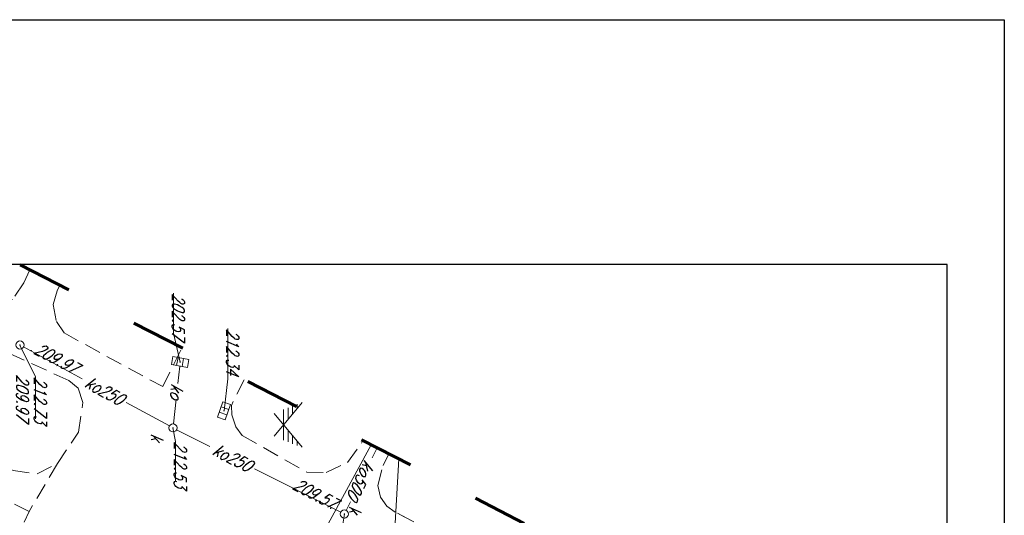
# Model space of a CAD drawing. Header units: millimetres. Extents: x -9598 to -9388, y -264557 to -264347.
# Tile 44 of 44: x -9448 to -9388, y -264377 to -264347. Entities that reach past the tile are written whole.
import ezdxf
from ezdxf.enums import TextEntityAlignment as Align

# ---------------------------------------------------------------- set-up
doc = ezdxf.new("R2010")
doc.units = ezdxf.units.MM
for name, pattern in [('Rakowicka 531_1 wstępna wersja$0$DGN Style 5', [7.845798, 3.362485, -4.483313]), ('Rakowicka 531_1 wstępna wersja$0$KTCR02-500', [1.5, 1, -0.5]), ('Rakowicka 531_1 wstępna wersja$0$PRZER2-1', [1.5, 1, -0.5])]:
    doc.linetypes.add(name, pattern=pattern)
doc.layers.get('0').update_dxf_attribs({"color": 20, "lineweight": 35})
doc.layers.add('-- RAMKA', color=11, linetype='Continuous')
for name, color, linetype, lineweight, true_color in [('Rakowicka 531_1 wstępna wersja$0$GEPPGD', 7, 'Continuous', 13, 0x008000), ('Rakowicka 531_1 wstępna wersja$0$GSSCWO', 7, 'Continuous', 13, 0x0a0909), ('Rakowicka 531_1 wstępna wersja$0$GUPKSH', 7, 'Continuous', 0, 0x803300)]:
    doc.layers.add(name, color=color, linetype=linetype, lineweight=lineweight, true_color=true_color)
for name, color, linetype, lineweight in [('Rakowicka 531_1 wstępna wersja$0$KTCR02', 250, 'Continuous', 0), ('Rakowicka 531_1 wstępna wersja$0$SUPE_01', 250, 'Continuous', 0), ('Rakowicka 531_1 wstępna wersja$0$SUPK_01', 250, 'Continuous', 0), ('Rakowicka 531_1 wstępna wersja$0$SUPW_01', 250, 'Continuous', 0), ('Rakowicka 531_1 wstępna wersja$0$SUUS05', 250, 'Continuous', 0), ('Rakowicka 531_1 wstępna wersja$0$SUUS15_05_K', 250, 'Continuous', 0)]:
    doc.layers.add(name, color=color, linetype=linetype, lineweight=lineweight)
doc.styles.add('Rakowicka 531_1 wstępna wersja$0$Style-ITALIC_1250 I 0.20944', font='ITALIC_1250.shx', dxfattribs={"oblique": 12})

# ---------------------------------------------------------------- blocks, each defined once
blk = doc.blocks.new('Rakowicka 531_1 wstępna wersja$0$GUPKSH1')
at = {"layer": 'Rakowicka 531_1 wstępna wersja$0$GUPKSH', "linetype": 'Continuous', "lineweight": 13}
blk.add_hatch(color=36, dxfattribs=at).paths.add_polyline_path([(0, -0.45), (-0.11647, -0.43467), (-0.225, -0.38971), (-0.3182, -0.3182), (-0.38971, -0.225), (-0.43467, -0.11647), (-0.45, 0), (-0.43467, 0.11647), (-0.38971, 0.225), (-0.3182, 0.3182), (-0.225, 0.38971), (-0.11647, 0.43467), (0, 0.45), (0.11647, 0.43467), (0.225, 0.38971), (0.3182, 0.3182), (0.38971, 0.225), (0.43467, 0.11647), (0.45, 0), (0.43467, -0.11647), (0.38971, -0.225), (0.3182, -0.3182), (0.225, -0.38971), (0.11647, -0.43467)])
blk = doc.blocks.new('Rakowicka 531_1 wstępna wersja$0$GSSCWO1')
at = {"color": 0, "flags": 128}
for points in [[(6.875, -5.72688), (-13.75, 11.46063)], [(-12.73634, 8.56006), (-10.26932, 8.56006)], [(-6.875, -5.72687), (13.75, 11.46062)], [(12.73634, 8.56006), (10.26932, 8.56006)], [(-11.58896, 5.70685), (-6.84547, 5.70685)], [(-10.48749, 2.85364), (-3.42162, 2.85364)], [(-0.00275, 0), (-9.37691, 0)], [(0.00275, 0), (9.37691, 0)], [(10.48749, 2.85364), (3.42162, 2.85364)], [(11.58896, 5.70685), (6.84547, 5.70685)]]:
    blk.add_lwpolyline(points, dxfattribs=at)
blk = doc.blocks.new('Rakowicka 531_1 wstępna wersja$0$SUUS15_05_K')
at = {"layer": 'Rakowicka 531_1 wstępna wersja$0$SUUS15_05_K', "color": 36, "linetype": 'Continuous', "lineweight": 13}
blk.add_circle((0, 0), 0.25, dxfattribs=at)
blk = doc.blocks.new('Rakowicka 531_1 wstępna wersja$0$SUUS05')
at = {"layer": 'Rakowicka 531_1 wstępna wersja$0$SUUS05', "color": 250, "linetype": 'Continuous', "lineweight": 13}
for p, q in [((-0.175, -0.25), (-0.175, 0.25)), ((0.175, 0.25), (0.175, -0.25))]:
    blk.add_line(p, q, dxfattribs=at)
at = {"layer": 'Rakowicka 531_1 wstępna wersja$0$SUUS05', "color": 250, "linetype": 'Continuous', "lineweight": 13, "flags": 128}
blk.add_lwpolyline([(-0.5, -0.25), (0.5, -0.25), (0.5, 0.25), (-0.5, 0.25), (-0.5, -0.25)], close=True, dxfattribs=at)
blk = doc.blocks.new('Rakowicka 531_1 wstępna wersja')
at = {"layer": 'Rakowicka 531_1 wstępna wersja$0$GEPPGD', "color": 250, "linetype": 'Rakowicka 531_1 wstępna wersja$0$DGN Style 5', "lineweight": 70, "flags": 128}
blk.add_lwpolyline([(7425284.958, 5549147.04), (7425252.6, 5549083.92), (7425409.418, 5549006.623), (7425423.137, 5549033.307), (7425330.222, 5549078.944), (7425348.524, 5549115.33), (7425284.958, 5549147.04)], close=True, dxfattribs=at)
at = {"layer": 'Rakowicka 531_1 wstępna wersja$0$GSSCWO', "color": 18, "linetype": 'Rakowicka 531_1 wstępna wersja$0$PRZER2-1', "lineweight": 13, "true_color": 0x0a0909}
for points in [[(7425275.192, 5549127.989), (7425276.76, 5549126.95), (7425277.22, 5549126.41), (7425277.44, 5549125.51), (7425269.95, 5549111.19), (7425269.59, 5549110.69), (7425269.03, 5549110.29), (7425268.32, 5549110.13), (7425267.1, 5549110.45), (7425266.387, 5549110.815)], [(7425261.835, 5549101.934), (7425263.41, 5549101.15), (7425263.98, 5549101.18), (7425264.73, 5549101.42), (7425265.26, 5549101.82), (7425267.5, 5549105.77), (7425267.53, 5549106.97), (7425266.91, 5549108.27), (7425265.73, 5549109.12), (7425265.562, 5549109.205)], [(7425256.047, 5549090.644), (7425256.38, 5549090.48), (7425257.23, 5549090.23), (7425258.27, 5549090.43), (7425258.97, 5549090.89), (7425262.26, 5549096.94), (7425259.883, 5549098.126)], [(7425262.761, 5549078.912), (7425267.4, 5549087.77), (7425267.61, 5549089.24), (7425266.97, 5549090.49), (7425265.05, 5549091.78), (7425263.23, 5549092.05), (7425262.35, 5549091.75), (7425261.88, 5549091.18), (7425259.4, 5549085.74), (7425257.269, 5549081.619)], [(7425255.102, 5549088.801), (7425255.89, 5549088.42), (7425256.91, 5549087.74), (7425257.37, 5549086.71), (7425255.25, 5549082.614)], [(7425269.615, 5549075.534), (7425274.88, 5549085.72), (7425274.36, 5549085.99), (7425274.64, 5549086.53), (7425269.92, 5549088.75), (7425264.355, 5549078.126)]]:
    blk.add_lwpolyline(points, dxfattribs=at)
at = {"layer": 'Rakowicka 531_1 wstępna wersja$0$KTCR02', "color": 250, "linetype": 'Rakowicka 531_1 wstępna wersja$0$KTCR02-500', "lineweight": 13, "flags": 128}
for points in [[(7425287.926, 5549145.56), (7425278.92, 5549128.35), (7425277.44, 5549125.51), (7425269.95, 5549111.19)], [(7425266.97, 5549090.49), (7425269.92, 5549088.75)]]:
    blk.add_lwpolyline(points, dxfattribs=at)
at = {"layer": 'Rakowicka 531_1 wstępna wersja$0$SUPE_01', "color": 1, "linetype": 'Continuous', "lineweight": 13, "flags": 128}
blk.add_lwpolyline([(7425265.824, 5549109.716), (7425273.68, 5549105.457)], dxfattribs=at)
at = {"layer": 'Rakowicka 531_1 wstępna wersja$0$SUPK_01', "color": 36, "linetype": 'Continuous', "lineweight": 13, "flags": 128}
for points in [[(7425266.62, 5549109.793), (7425266.017, 5549110.093)], [(7425269.846, 5549108.191), (7425269.328, 5549108.449)], [(7425267.301, 5549102.569), (7425269.958, 5549107.857)], [(7425264.902, 5549097.793), (7425265.924, 5549099.828)], [(7425262.059, 5549097.867), (7425260.999, 5549097.983)], [(7425264.541, 5549097.597), (7425263.036, 5549097.761)], [(7425263.237, 5549094.702), (7425264.671, 5549097.35)], [(7425259.829, 5549088.41), (7425261.776, 5549092.005)]]:
    blk.add_lwpolyline(points, dxfattribs=at)
at = {"layer": 'Rakowicka 531_1 wstępna wersja$0$SUPW_01', "color": 5, "linetype": 'Continuous', "lineweight": 13, "flags": 128}
blk.add_lwpolyline([(7425275.471, 5549109.794), (7425274.49, 5549110.2), (7425270.63, 5549111.2), (7425266.692, 5549111.409)], dxfattribs=at)
at = {"layer": 'Rakowicka 531_1 wstępna wersja$0$SUUS15_05_K', "color": 36, "linetype": 'Continuous', "lineweight": 13, "flags": 128}
for points in [[(7425270.07, 5549108.08), (7425271.925, 5549107.787), (7425274.601, 5549107.787)], [(7425263.74, 5549100.7), (7425261.78, 5549100.927), (7425258.7, 5549100.928)], [(7425260.75, 5549098.01), (7425258.99, 5549097.602), (7425256.526, 5549097.602)], [(7425264.79, 5549097.57), (7425265.614, 5549097.726), (7425268.035, 5549097.726)], [(7425259.71, 5549088.19), (7425261.649, 5549089.136), (7425264.232, 5549089.136)]]:
    blk.add_lwpolyline(points, dxfattribs=at)
at = {"layer": 'Rakowicka 531_1 wstępna wersja$0$GSSCWO', "color": 18, "linetype": 'Continuous', "lineweight": 13, "true_color": 0x0a0909, "xscale": 0.1, "yscale": 0.1, "zscale": 0.1}
blk.add_blockref('Rakowicka 531_1 wstępna wersja$0$GSSCWO1', (7425264.602, 5549104.338), dxfattribs=at)
at = {"layer": 'Rakowicka 531_1 wstępna wersja$0$SUUS05', "color": 250, "linetype": 'Continuous', "lineweight": 13}
for p, rotation in [((7425263.74, 5549100.7), 340.1146145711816), ((7425260.75, 5549098.01), 260.2561520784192)]:
    blk.add_blockref('Rakowicka 531_1 wstępna wersja$0$SUUS05', p, dxfattribs=dict(at, rotation=rotation))
at = {"layer": 'Rakowicka 531_1 wstępna wersja$0$SUUS15_05_K', "color": 36, "linetype": 'Continuous', "lineweight": 13}
for p in [(7425270.07, 5549108.08), (7425264.79, 5549097.57), (7425259.71, 5549088.19)]:
    blk.add_blockref('Rakowicka 531_1 wstępna wersja$0$SUUS15_05_K', p, dxfattribs=at)
at = {"layer": 'Rakowicka 531_1 wstępna wersja$0$SUUS15_05_K', "color": 36, "linetype": 'Continuous', "lineweight": 13, "xscale": 0.1, "yscale": 0.1, "zscale": 0.1}
for p in [(7425270.07, 5549108.08), (7425269.72, 5549107.24), (7425263.74, 5549100.7), (7425260.75, 5549098.01), (7425264.79, 5549097.57), (7425260.05, 5549088.88), (7425259.71, 5549088.19)]:
    blk.add_blockref('Rakowicka 531_1 wstępna wersja$0$GUPKSH1', p, dxfattribs=at)
at = {"layer": 'Rakowicka 531_1 wstępna wersja$0$SUPK_01', "color": 36, "linetype": 'Continuous', "lineweight": 13, "style": 'Rakowicka 531_1 wstępna wersja$0$Style-ITALIC_1250 I 0.20944', "oblique": 12, "width": 0.8}
for s, rotation, p in [('ko500', 333.58849, (7425267.974, 5549109.121)), ('ko250', 63.32602, (7425266.613, 5549101.198)), ('ko', 353.78436, (7425262.547, 5549097.814)), ('ko250', 61.56101, (7425262.506, 5549093.353))]:
    blk.add_text(s, height=0.75, rotation=rotation, dxfattribs=at).set_placement(p, align=Align.MIDDLE_CENTER)
at = {"layer": 'Rakowicka 531_1 wstępna wersja$0$SUUS15_05_K', "color": 36, "linetype": 'Continuous', "lineweight": 13, "char_height": 0.75, "attachment_point": 7, "line_spacing_factor": 0.6, "style": 'Rakowicka 531_1 wstępna wersja$0$Style-ITALIC_1250 I 0.20944'}
for s, insert, rotation in [('\\H1x;\\W0.8;k', (7425269.575, 5549108.389), 359.99979), ('\\H1x;\\W0.8;209.57', (7425268.491, 5549104.835), 62.17569), ('\\H1x;\\W0.8;212.34', (7425258.7, 5549100.85), 359.99979), ('\\H1x;\\W0.8;202.57', (7425256.526, 5549097.525), 359.99979), ('\\H1x;\\W0.8;212.53', (7425265.614, 5549097.648), 359.99979), ('\\H1x;\\W0.8;k', (7425265.136, 5549096.239), 359.99979), ('\\H1x;\\W0.8;209.97', (7425260.186, 5549088.975), 62.17569), ('\\H1x;\\W0.8;212.73', (7425261.649, 5549089.059), 359.99979), ('\\H1x;\\W0.8;209.97', (7425261.504, 5549087.971), 359.99979)]:
    blk.add_mtext(s, dxfattribs=dict(at, insert=insert, rotation=rotation))
blk = doc.blocks.new('*U114')
at = {"layer": '-- RAMKA', "color": 50}
blk.add_lwpolyline([(0, 4200), (4200, 4200), (4200, 0), (0, 0)], close=True, dxfattribs=at)
at = {"layer": '-- RAMKA', "color": 11}
blk.add_lwpolyline([(300, 69.4), (4130, 69.4), (4130, 4130), (300, 4130)], close=True, dxfattribs=at)

msp = doc.modelspace()

# ---------------------------------------------------------------- block references
at = {"layer": '-- RAMKA', "xscale": 0.05, "yscale": 0.05, "zscale": 0.05, "rotation": 270}
msp.add_blockref('*U114', (-9597.727, -264346.936), dxfattribs=at)
at = {"layer": '-- RAMKA', "rotation": 270}
msp.add_blockref('Rakowicka 531_1 wstępna wersja', (-5558536.267, 7160892.827), dxfattribs=at)

doc.saveas('drawing.dxf')
